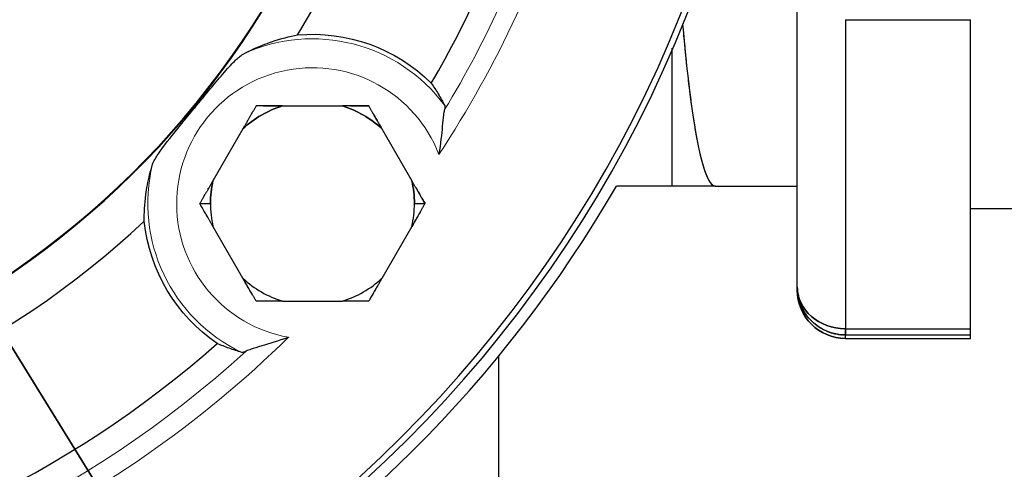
# Model space of a CAD drawing. Header units: millimetres. Extents: x 18 to 610, y -123 to 280.
# Tile 20 of 53: x 485 to 536, y -86 to -63. Entities that reach past the tile are written whole.
import ezdxf

# ---------------------------------------------------------------- set-up
doc = ezdxf.new("R2010")
doc.units = ezdxf.units.MM
doc.linetypes.add('SOLID', pattern=[0])
doc.styles.add('Arial', font='Arial.ttf', dxfattribs={"height": 5})
doc.dimstyles.get("Standard").update_dxf_attribs({"dimtxt": 5, "dimasz": 5, "dimexe": 0.18, "dimexo": 0.0625, "dimgap": 0.09, "dimtad": 0, "dimtih": 1, "dimtoh": 1, "dimdec": 4, "dimzin": 0, "dimdsep": 46, "dimtxsty": 'Arial', "dimcen": 0.09, "dimadec": 0, "dimazin": 0, "dimtfac": 1, "dimtdec": 4, "dimtofl": 0, "dimtmove": 0, "dimatfit": 3, "dimfxl": 0, "dimtolj": 1, "dimtzin": 0, "dimarcsym": 0})

# ---------------------------------------------------------------- blocks, each defined once
blk = doc.blocks.new('*D9')
at = {"color": 0, "lineweight": -2}
for p, q in [((493.313, -93.79), (409.601, 41.281)), ((424.739, 16.855), (490.679, -89.54))]:
    blk.add_line(p, q, dxfattribs=at)
at = {"color": 0}
blk.add_solid([(489.97, -89.979), (491.387, -89.101), (493.313, -93.79)], dxfattribs=at)
at = {"layer": 'Defpoints', "color": 0}
for p in [(424.739, 16.855), (493.313, -93.79)]:
    blk.add_point(p, dxfattribs=at)
at = {"color": 0, "lineweight": 9, "insert": (421.188, 32.438), "char_height": 5, "attachment_point": 5, "rotation": 301.7889, "style": 'Arial'}
blk.add_mtext('\\A1;Ø130.2', dxfattribs=at)
blk = doc.blocks.new('BlockOfViews_2')
at = {"linetype": 'SOLID', "lineweight": 30}
for p, q in [((525.526, -76.798, -35.34), (525.526, -60.759, -7.56)), ((528.026, -62.924, -6.31), (528.026, -78.963, -34.09)), ((528.026, -62.924, -6.31), (534.526, -62.924, -6.31)), ((534.526, -78.963, -34.09), (534.526, -62.924, -6.31)), ((519.026, -71.567, -9.95), (519.026, -64.403, -9.95)), ((498.776, -67.401, 15.99), (501.889, -67.401, 15.99)), ((496.724, -68.586, 15.99), (495.167, -71.282, 15.99)), ((503.942, -68.586, 15.99), (505.499, -71.282, 15.99)), ((519.026, -71.567, -9.95), (516.126, -71.567, -9.95)), ((521.276, -71.567, -38.95), (519.026, -71.567, -9.95)), ((521.276, -71.567, -38.95), (525.526, -71.559, -38.199)), ((515.833, -72.067, -15.95), (515.814, -72.067, -15.95)), ((494.483, -72.467, 15.672), (495.033, -72.467, 15.99)), ((505.633, -72.467, 15.99), (506.183, -72.467, 15.672)), ((534.526, -72.717, -38.95), (537.526, -72.717, -38.95)), ((495.167, -73.652, 15.99), (496.724, -76.349, 15.99)), ((505.499, -73.652, 15.99), (503.942, -76.349, 15.99)), ((498.776, -77.534, 15.99), (501.889, -77.534, 15.99)), ((528.026, -78.963, -34.09), (534.526, -78.963, -34.09)), ((528.026, -79.287, -35.106), (534.526, -79.287, -35.106)), ((528.026, -79.467, -38.95), (534.526, -79.467, -38.95)), ((510.026, -94.867, -106.664), (510.026, -80.355, -106.681))]:
    blk.add_line(p, q, dxfattribs=at)
blk.add_polyline3d([(525.564, -77.174, -35.123), (525.627, -77.45, -35.074), (525.61, -77.339, -35.119)], dxfattribs=at)
for centre, radius, start, end in [((459.026, -38.467, -6.25), 65.4, 15.07441, 348.97592), ((459.026, -38.467, 11.75), 65.086, 15.14938, 348.92124), ((459.026, -38.467, 11.75), 45.553, 184.4064, 346.2959), ((459.026, -38.467, 11.75), 45.519, 184.4099, 346.313), ((459.026, -38.467, 3.55), 47.75, 328.0785, 341.124), ((459.026, -38.467, 3.55), 55, 329.6959, 341.8732), ((500.333, -72.467, 15.99), 5.3, 107.0799, 132.9201), ((500.333, -72.467, 15.99), 5.3, 47.0799, 72.9201), ((459.026, -38.467, -9.95), 66, 270, 329.89971), ((459.026, -38.467, -9.95), 66, 270.00007, 329.89963), ((500.333, -72.467, 15.99), 5.3, 167.0799, 180), ((500.333, -72.467, 15.99), 5.3, 0, 12.9201), ((500.333, -72.467, 15.99), 5.3, 180, 192.9201), ((500.333, -72.467, 15.99), 5.3, 180, 192.9201), ((500.333, -72.467, 15.99), 5.3, 347.0799, 0), ((500.333, -72.467, 15.99), 5.3, 347.0799, 0), ((459.026, -38.467, 3.55), 47.75, 277.5366, 313.0053), ((500.333, -72.467, 15.99), 5.3, 227.0799, 252.9201), ((500.333, -72.467, 15.99), 5.3, 227.0799, 252.9201), ((500.333, -72.467, 15.99), 5.3, 287.0799, 312.9201), ((500.333, -72.467, 15.99), 5.3, 287.0799, 312.9201), ((528.026, -76.967, -38.95), 2.5, 180, 270), ((459.026, -38.467, 3.55), 55, 279.154, 311.3879)]:
    blk.add_arc(centre, radius, start, end, dxfattribs=at)
at = {"color": 196, "linetype": 'SOLID', "lineweight": 9}
for centre, radius, start, end in [((459.026, -38.467, 11.75), 57.285, 326.7024, 343.2597), ((500.333, -72.467, 10.302), 8.551, 36.4975, 114.901), ((500.333, -72.467, 10.302), 8.551, 166.1827, 244.5863), ((459.026, -38.467, 11.75), 57.285, 276.1605, 314.3813)]:
    blk.add_arc(centre, radius, start, end, dxfattribs=at)
at = {"color": 196, "linetype": 'SOLID', "lineweight": 9, "extrusion": (0, 0, -1)}
for centre, radius, start, end in [((-459.026, -38.467, -10.924), 56.3, 198.0228, 211.1923), ((-500.333, -72.467, -11.75), 7.051, 280.1273, 158.7889), ((-459.026, -38.467, -10.924), 56.3, 227.7239, 261.7342)]:
    blk.add_arc(centre, radius, start, end, dxfattribs=at)
at = {"linetype": 'SOLID', "lineweight": 30, "extrusion": (-2.45015e-16, 0, -1)}
for start, end in [(84.9209, 134.6791), (304.2371, 353.9953)]:
    blk.add_arc((-500.333, -72.467, -3.55), 8.786, start, end, dxfattribs=at)
at = {"linetype": 'SOLID', "lineweight": 30, "extrusion": (0.997004, -2.96744e-16, 0.077354)}
blk.add_arc((-38.351, -79.138, 516.701), 33.217, 139.0531, 180.0315, dxfattribs=at)
at = {"linetype": 'SOLID', "lineweight": 30, "extrusion": (0, 0, -1)}
for start, end in [(47.0799, 72.9201), (107.0799, 132.9201), (0, 12.9201), (167.0799, 180)]:
    blk.add_arc((-500.333, -72.467, -15.99), 5.3, start, end, dxfattribs=at)
at = {"linetype": 'SOLID', "lineweight": 30, "extrusion": (1.18332e-12, 1, -5.09917e-12)}
blk.add_arc((-500.898, 3.738, -67.401), 12.435, 75.5633, 80.1731, dxfattribs=at)
at = {"linetype": 'SOLID', "lineweight": 30, "extrusion": (-1.18332e-12, 1, -5.09917e-12)}
blk.add_arc((-499.767, 3.738, -67.401), 12.435, 101.8389, 106.3028, dxfattribs=at)
at = {"linetype": 'SOLID', "lineweight": 30, "extrusion": (-0.866025, 0.5, -9.51527e-13)}
for start, end in [(103.7221, 104.4367), (101.8388, 102.2696)]:
    blk.add_arc((-186.842, 3.738, -464.468), 12.435, start, end, dxfattribs=at)
at = {"linetype": 'SOLID', "lineweight": 30, "extrusion": (0.866025, 0.5, -5.62356e-12)}
blk.add_arc((-313.491, 3.738, 402.134), 12.435, 75.5633, 80.1731, dxfattribs=at)
at = {"linetype": 'SOLID', "lineweight": 30, "extrusion": (-0.866025, 0.5, 7.44699e-12)}
for start, end in [(75.5632, 76.2777), (77.7303, 78.1611)]:
    blk.add_arc((-187.973, 3.738, -464.468), 12.435, start, end, dxfattribs=at)
at = {"linetype": 'SOLID', "lineweight": 30, "extrusion": (0.866025, 0.5, -1.09426e-11)}
blk.add_arc((-312.359, 3.738, 402.134), 12.435, 101.8389, 106.3028, dxfattribs=at)
at = {"linetype": 'SOLID', "lineweight": 30, "extrusion": (-0.866025, -0.5, 9.12311e-12)}
blk.add_arc((313.491, 3.738, -392.001), 12.435, 101.8389, 106.3028, dxfattribs=at)
at = {"linetype": 'SOLID', "lineweight": 30, "extrusion": (0.866025, -0.5, 8.65531e-12)}
blk.add_arc((186.842, 3.738, 474.601), 12.435, 75.5632, 80.1731, dxfattribs=at)
at = {"linetype": 'SOLID', "lineweight": 30, "extrusion": (-0.866025, -0.5, 2.99193e-12)}
blk.add_arc((312.359, 3.738, -392.001), 12.435, 75.5633, 80.1731, dxfattribs=at)
at = {"linetype": 'SOLID', "lineweight": 30, "extrusion": (0.866025, -0.5, -2.16781e-12)}
blk.add_arc((187.973, 3.738, 474.601), 12.435, 101.8388, 106.3028, dxfattribs=at)
at = {"linetype": 'SOLID', "lineweight": 30, "extrusion": (-1, 0, 0)}
for centre, radius, start, end in [((38.467, -38.95, -525.526), 38.5, 0, 5.38), ((38.467, -38.95, -525.526), 38.5, 359.0037, 360), ((76.798, -35.34, -528.026), 2.5, 5.38, 30), ((38.467, -38.95, -528.026), 41, 0, 5.38), ((38.467, -38.95, -528.026), 41, 0, 5.38), ((76.798, -35.34, -534.526), 2.5, 5.38, 30), ((38.467, -38.95, -534.526), 41, 0, 5.38)]:
    blk.add_arc(centre, radius, start, end, dxfattribs=at)
at = {"linetype": 'SOLID', "lineweight": 30, "extrusion": (0, -0.5, -0.866025)}
blk.add_arc((528.026, 48.839, 69.004), 2.5, 90, 180, dxfattribs=at)
at = {"linetype": 'SOLID', "lineweight": 30, "extrusion": (0, 0.5, 0.866025)}
blk.add_arc((-528.026, 48.839, -69.004), 2.5, 0, 90, dxfattribs=at)
at = {"linetype": 'SOLID', "lineweight": 30, "extrusion": (0, -0.093761, -0.995595)}
blk.add_arc((528.026, 73.146, 42.385), 2.5, 90, 180, dxfattribs=at)
blk.add_arc((528.026, 73.146, 42.385), 2.5, 90, 180, dxfattribs=at)
at = {"linetype": 'SOLID', "lineweight": 30, "extrusion": (1, 0, 0)}
for centre, radius, start, end in [((-38.467, -38.95, 525.526), 38.5, 174.62, 180), ((-38.467, -38.95, 525.526), 38.5, 180, 180.8911), ((-76.798, -35.34, 528.026), 2.5, 150, 174.62)]:
    blk.add_arc(centre, radius, start, end, dxfattribs=at)
at = {"linetype": 'SOLID', "lineweight": 30, "extrusion": (0, 6.12303e-17, -1)}
blk.add_arc((-528.026, -76.967, 38.95), 2.5, 270, 0, dxfattribs=at)
at = {"linetype": 'SOLID', "lineweight": 30, "extrusion": (0, -0.093761, 0.995595)}
for start, end in [(181.6687, 183.0244), (183.5279, 184.6646), (185.3078, 185.9356), (186.6801, 187.3068), (188.0538, 188.6775), (189.4295, 189.9324), (190.8085, 191.4171), (192.1932, 192.7866), (193.5894, 194.1557), (195.1888, 195.5247), (196.5554, 196.8934), (198.2621, 198.6067), (199.6309, 199.9129), (200.0852, 200.1427), (200.9999, 201.5668), (202.369, 202.9627), (203.7383, 204.3473), (205.1081, 205.7261), (206.4781, 207.1018), (207.8487, 208.4755), (209.2199, 209.8478), (210.5921, 211.2191), (211.9654, 212.5898), (213.3408, 213.9599), (214.7191, 214.8879), (215.0792, 215.3297), (216.1025, 216.6991), (217.4961, 218.0682), (218.9138, 219.4372), (220.4177, 220.8061), (222.1748, 222.451), (223.5435, 224.0398), (224.9124, 224.9652), (225.0515, 225.4729), (226.2815, 226.8718), (227.6508, 228.2577), (229.0205, 229.6373), (230.3905, 231.0135), (231.761, 232.3874), (233.1321, 233.7598), (234.5039, 234.9136), (235.0728, 235.1314), (235.8772, 236.5021), (237.252, 237.8723), (238.6298, 239.2421), (240.0898, 240.6116), (241.4034, 241.9808), (242.8151, 243.3499), (244.293, 244.7187), (247.4562, 247.9338), (248.825, 249.3781), (250.1941, 250.7805), (251.5633, 252.168), (252.9329, 253.5484), (254.3029, 254.9184), (255.6733, 256.2992), (257.0442, 257.6719), (258.416, 259.0435), (259.7889, 259.9132), (260.0892, 260.4144), (261.1634, 261.7848), (262.5406, 263.1546), (263.922, 264.5242), (265.3112, 265.8935), (266.7179, 267.2625), (268.1766, 268.6313)]:
    blk.add_arc((528.026, -80.45, -35.172), 2.5, start, end, dxfattribs=at)
at = {"linetype": 'SOLID', "lineweight": 30, "extrusion": (-1.18332e-12, -1, 5.09917e-12)}
blk.add_arc((500.898, 3.738, 77.534), 12.435, 101.8388, 106.3028, dxfattribs=at)
at = {"linetype": 'SOLID', "lineweight": 30, "extrusion": (1.18332e-12, -1, 5.09917e-12)}
blk.add_arc((499.767, 3.738, 77.534), 12.435, 75.5633, 80.1731, dxfattribs=at)
at = {"linetype": 'SOLID', "lineweight": 30, "extrusion": (-1, 2.09635e-11, -6.68629e-12)}
blk.add_arc((76.798, -35.34, -534.526), 2.5, 12.767, 30, dxfattribs=at)
at = {"linetype": 'SOLID', "lineweight": 30, "extrusion": (-1, 1.00858e-10, -4.73871e-12)}
blk.add_arc((38.467, -38.95, -534.526), 41, 1.614, 5.38, dxfattribs=at)
at = {"linetype": 'SOLID', "lineweight": 30}
for points, knots in [([(519.564, -63.14, -16.885), (519.6, -63.549, -17.342), (519.636, -63.945, -17.81), (519.711, -64.715, -18.774), (519.749, -65.089, -19.27), (519.828, -65.807, -20.281), (519.868, -66.152, -20.796), (519.949, -66.812, -21.846), (519.99, -67.127, -22.379), (520.075, -67.728, -23.463), (520.117, -68.013, -24.014), (520.204, -68.551, -25.131), (520.248, -68.805, -25.697), (520.337, -69.28, -26.842), (520.382, -69.501, -27.422), (520.472, -69.911, -28.591), (520.518, -70.099, -29.182), (520.611, -70.443, -30.372), (520.657, -70.597, -30.972), (520.751, -70.873, -32.179), (520.798, -70.995, -32.787), (520.893, -71.202, -34.009), (520.94, -71.289, -34.623), (521.036, -71.428, -35.855), (521.084, -71.48, -36.473), (521.18, -71.55, -37.711), (521.228, -71.567, -38.33), (521.276, -71.567, -38.95)], [0.537974, 0.537974, 0.537974, 0.537974, 0.626422, 0.626422, 0.715911, 0.715911, 0.805399, 0.805399, 0.894888, 0.894888, 0.984377, 0.984377, 1.073866, 1.073866, 1.163355, 1.163355, 1.252844, 1.252844, 1.342332, 1.342332, 1.431821, 1.431821, 1.52131, 1.52131, 1.610799, 1.610799, 1.700288, 1.700288, 1.700288, 1.700288]), ([(496.733, -64.712, 10.302), (496.904, -64.619, 9.973), (497.072, -64.536, 9.634), (497.576, -64.301, 8.571), (497.902, -64.173, 7.823), (498.696, -63.903, 5.892), (499.146, -63.792, 4.694), (499.555, -63.716, 3.55)], [1.168477, 1.168477, 1.168477, 1.168477, 2.276586, 2.276586, 4.553172, 4.553172, 8.066053, 8.066053, 8.066053, 8.066053]), ([(492.03, -70.425, 10.302), (492.053, -70.35, 10.435), (492.1, -70.256, 10.553), (492.242, -70.011, 10.803), (492.367, -69.823, 10.947), (492.857, -69.157, 11.296), (493.253, -68.673, 11.405), (493.73, -68.09, 11.473), (493.848, -67.947, 11.485), (494.028, -67.727, 11.496), (494.093, -67.649, 11.498), (494.209, -67.507, 11.5), (494.262, -67.443, 11.501), (494.375, -67.306, 11.499), (494.436, -67.232, 11.497), (494.599, -67.034, 11.488), (494.702, -66.909, 11.48), (494.924, -66.64, 11.452), (495.045, -66.493, 11.432), (495.389, -66.082, 11.355), (495.62, -65.808, 11.28), (496.077, -65.295, 11.044), (496.257, -65.108, 10.902), (496.463, -64.914, 10.693), (496.528, -64.857, 10.618), (496.64, -64.769, 10.464), (496.689, -64.735, 10.386), (496.733, -64.712, 10.302)], [0, 0, 0, 0, 0.463384, 0.463384, 1.12887, 1.12887, 2.310299, 2.310299, 2.689403, 2.689403, 2.896978, 2.896978, 3.068045, 3.068045, 3.26456, 3.26456, 3.596541, 3.596541, 3.986816, 3.986816, 4.713108, 4.713108, 5.482845, 5.482845, 5.847384, 5.847384, 6.161059, 6.161059, 6.161059, 6.161059]), ([(506.511, -66.22, 3.55), (506.632, -66.393, 4.637), (506.755, -66.582, 5.784), (506.992, -66.976, 8.075), (507.105, -67.18, 9.219), (507.206, -67.382, 10.302)], [0.996678, 0.996678, 0.996678, 0.996678, 4.184941, 4.184941, 7.370096, 7.370096, 7.370096, 7.370096]), ([(497.408, -67.401, 15.672), (497.396, -67.422, 15.679), (497.384, -67.442, 15.686), (497.36, -67.483, 15.7), (497.349, -67.504, 15.706), (497.325, -67.545, 15.719), (497.313, -67.566, 15.726), (497.289, -67.607, 15.739), (497.277, -67.627, 15.745), (497.253, -67.669, 15.758), (497.241, -67.689, 15.764), (497.217, -67.731, 15.777), (497.205, -67.751, 15.783), (497.182, -67.793, 15.795), (497.17, -67.814, 15.801), (497.146, -67.855, 15.813), (497.134, -67.876, 15.819), (497.11, -67.917, 15.831), (497.098, -67.938, 15.836), (497.074, -67.98, 15.848), (497.062, -68, 15.853), (497.038, -68.042, 15.865), (497.026, -68.063, 15.87), (497.002, -68.105, 15.881), (496.99, -68.125, 15.886), (496.965, -68.167, 15.897), (496.953, -68.188, 15.902), (496.929, -68.23, 15.912), (496.917, -68.251, 15.917), (496.893, -68.292, 15.927), (496.881, -68.313, 15.932), (496.857, -68.355, 15.941), (496.845, -68.376, 15.946), (496.821, -68.418, 15.955), (496.809, -68.439, 15.96), (496.784, -68.481, 15.969), (496.772, -68.502, 15.973), (496.748, -68.544, 15.982), (496.736, -68.565, 15.986), (496.724, -68.586, 15.99)], [0, 0, 0, 0, 0.042359, 0.042359, 0.0847181, 0.0847181, 0.1270771, 0.1270771, 0.1694361, 0.1694361, 0.2117951, 0.2117951, 0.2541542, 0.2541542, 0.2965132, 0.2965132, 0.3388722, 0.3388722, 0.3812312, 0.3812312, 0.4235903, 0.4235903, 0.4659493, 0.4659493, 0.5083083, 0.5083083, 0.5506673, 0.5506673, 0.5930264, 0.5930264, 0.6353854, 0.6353854, 0.6777444, 0.6777444, 0.7201034, 0.7201034, 0.7624625, 0.7624625, 0.8048215, 0.8048215, 0.8048215, 0.8048215]), ([(498.776, -67.401, 15.99), (498.752, -67.401, 15.986), (498.728, -67.401, 15.982), (498.679, -67.401, 15.973), (498.655, -67.401, 15.969), (498.606, -67.401, 15.96), (498.582, -67.401, 15.955), (498.534, -67.401, 15.946), (498.51, -67.401, 15.941), (498.461, -67.401, 15.932), (498.437, -67.401, 15.927), (498.389, -67.401, 15.917), (498.365, -67.401, 15.912), (498.316, -67.401, 15.902), (498.292, -67.401, 15.897), (498.244, -67.401, 15.886), (498.22, -67.401, 15.881), (498.172, -67.401, 15.87), (498.148, -67.401, 15.864), (498.1, -67.401, 15.853), (498.076, -67.401, 15.848), (498.028, -67.401, 15.836), (498.004, -67.401, 15.831), (497.956, -67.401, 15.819), (497.932, -67.401, 15.813), (497.884, -67.401, 15.801), (497.86, -67.401, 15.795), (497.812, -67.401, 15.783), (497.789, -67.401, 15.777), (497.741, -67.401, 15.764), (497.717, -67.401, 15.758), (497.669, -67.401, 15.745), (497.645, -67.401, 15.739), (497.598, -67.401, 15.726), (497.574, -67.401, 15.719), (497.526, -67.401, 15.706), (497.503, -67.401, 15.7), (497.455, -67.401, 15.686), (497.432, -67.401, 15.679), (497.408, -67.401, 15.672)], [0, 0, 0, 0, 0.0280098, 0.0280098, 0.0560196, 0.0560196, 0.0840294, 0.0840294, 0.1120392, 0.1120392, 0.1400489, 0.1400489, 0.1680587, 0.1680587, 0.1960685, 0.1960685, 0.2240783, 0.2240783, 0.2520881, 0.2520881, 0.2800979, 0.2800979, 0.3081077, 0.3081077, 0.3361175, 0.3361175, 0.3641273, 0.3641273, 0.3921371, 0.3921371, 0.4201468, 0.4201468, 0.4481566, 0.4481566, 0.4761664, 0.4761664, 0.5041762, 0.5041762, 0.532186, 0.532186, 0.532186, 0.532186]), ([(503.258, -67.401, 15.672), (503.234, -67.401, 15.679), (503.21, -67.401, 15.686), (503.163, -67.401, 15.7), (503.139, -67.401, 15.706), (503.092, -67.401, 15.719), (503.068, -67.401, 15.726), (503.02, -67.401, 15.739), (502.996, -67.401, 15.745), (502.949, -67.401, 15.758), (502.925, -67.401, 15.764), (502.877, -67.401, 15.777), (502.853, -67.401, 15.783), (502.805, -67.401, 15.795), (502.782, -67.401, 15.801), (502.734, -67.401, 15.813), (502.71, -67.401, 15.819), (502.662, -67.401, 15.831), (502.638, -67.401, 15.836), (502.59, -67.401, 15.848), (502.566, -67.401, 15.853), (502.518, -67.401, 15.864), (502.494, -67.401, 15.87), (502.446, -67.401, 15.881), (502.422, -67.401, 15.886), (502.373, -67.401, 15.897), (502.349, -67.401, 15.902), (502.301, -67.401, 15.912), (502.277, -67.401, 15.917), (502.229, -67.401, 15.927), (502.205, -67.401, 15.932), (502.156, -67.401, 15.941), (502.132, -67.401, 15.946), (502.084, -67.401, 15.955), (502.059, -67.401, 15.96), (502.011, -67.401, 15.969), (501.987, -67.401, 15.973), (501.938, -67.401, 15.982), (501.914, -67.401, 15.986), (501.889, -67.401, 15.99)], [0, 0, 0, 0, 0.0423631, 0.0423631, 0.0847261, 0.0847261, 0.1270892, 0.1270892, 0.1694523, 0.1694523, 0.2118154, 0.2118154, 0.2541784, 0.2541784, 0.2965415, 0.2965415, 0.3389046, 0.3389046, 0.3812676, 0.3812676, 0.4236307, 0.4236307, 0.4659938, 0.4659938, 0.5083568, 0.5083568, 0.5507199, 0.5507199, 0.593083, 0.593083, 0.6354461, 0.6354461, 0.6778091, 0.6778091, 0.7201722, 0.7201722, 0.7625353, 0.7625353, 0.8048983, 0.8048983, 0.8048983, 0.8048983]), ([(503.942, -68.586, 15.99), (503.93, -68.565, 15.986), (503.918, -68.544, 15.982), (503.893, -68.502, 15.973), (503.881, -68.481, 15.969), (503.857, -68.439, 15.96), (503.845, -68.418, 15.955), (503.821, -68.376, 15.946), (503.809, -68.355, 15.941), (503.785, -68.313, 15.932), (503.773, -68.292, 15.927), (503.748, -68.251, 15.917), (503.736, -68.23, 15.912), (503.712, -68.188, 15.902), (503.7, -68.167, 15.897), (503.676, -68.125, 15.886), (503.664, -68.105, 15.881), (503.64, -68.063, 15.87), (503.628, -68.042, 15.864), (503.604, -68, 15.853), (503.592, -67.98, 15.848), (503.568, -67.938, 15.836), (503.556, -67.917, 15.831), (503.532, -67.876, 15.819), (503.52, -67.855, 15.813), (503.496, -67.814, 15.801), (503.484, -67.793, 15.795), (503.46, -67.751, 15.783), (503.448, -67.731, 15.777), (503.424, -67.689, 15.764), (503.412, -67.669, 15.758), (503.389, -67.627, 15.745), (503.377, -67.607, 15.739), (503.353, -67.566, 15.726), (503.341, -67.545, 15.719), (503.317, -67.504, 15.706), (503.305, -67.483, 15.7), (503.282, -67.442, 15.686), (503.27, -67.422, 15.679), (503.258, -67.401, 15.672)], [0, 0, 0, 0, 0.0280135, 0.0280135, 0.056027, 0.056027, 0.0840405, 0.0840405, 0.112054, 0.112054, 0.1400675, 0.1400675, 0.1680811, 0.1680811, 0.1960946, 0.1960946, 0.2241081, 0.2241081, 0.2521216, 0.2521216, 0.2801351, 0.2801351, 0.3081486, 0.3081486, 0.3361621, 0.3361621, 0.3641756, 0.3641756, 0.3921891, 0.3921891, 0.4202026, 0.4202026, 0.4482162, 0.4482162, 0.4762297, 0.4762297, 0.5042432, 0.5042432, 0.5322567, 0.5322567, 0.5322567, 0.5322567]), ([(507.206, -67.382, 10.302), (507.217, -67.402, 10.411), (507.22, -67.433, 10.518), (507.214, -67.515, 10.727), (507.204, -67.566, 10.828), (507.187, -67.626, 10.924)], [0, 0, 0, 0, 0.333474, 0.333474, 0.6740164, 0.6740164, 0.6740164, 0.6740164]), ([(507.187, -67.626, 10.924), (507.168, -67.694, 11.032), (507.154, -67.786, 11.127), (507.121, -68.038, 11.329), (507.104, -68.231, 11.436), (507.044, -68.86, 11.668), (506.996, -69.351, 11.749), (506.908, -69.906, 11.75), (506.907, -69.911, 11.75), (506.907, -69.916, 11.75)], [-3.314173, -3.314173, -3.314173, -3.314173, -2.655275, -2.655275, -1.671257, -1.671257, 0, 0, 0.015078, 0.015078, 0.015078, 0.015078]), ([(491.595, -73.387, 3.55), (491.591, -72.971, 4.694), (491.614, -72.508, 5.892), (491.726, -71.676, 7.823), (491.789, -71.332, 8.571), (491.922, -70.793, 9.634), (491.972, -70.611, 9.973), (492.03, -70.425, 10.302)], [1.040291, 1.040291, 1.040291, 1.040291, 4.553172, 4.553172, 6.829758, 6.829758, 7.937867, 7.937867, 7.937867, 7.937867]), ([(495.167, -71.282, 15.99), (495.155, -71.303, 15.986), (495.143, -71.324, 15.982), (495.118, -71.366, 15.973), (495.106, -71.387, 15.969), (495.082, -71.429, 15.96), (495.07, -71.45, 15.955), (495.046, -71.492, 15.946), (495.034, -71.513, 15.941), (495.009, -71.555, 15.932), (494.997, -71.576, 15.927), (494.973, -71.618, 15.917), (494.961, -71.639, 15.912), (494.937, -71.681, 15.902), (494.925, -71.701, 15.897), (494.901, -71.743, 15.886), (494.889, -71.764, 15.881), (494.865, -71.806, 15.87), (494.853, -71.826, 15.864), (494.829, -71.868, 15.853), (494.817, -71.889, 15.848), (494.793, -71.93, 15.836), (494.781, -71.951, 15.831), (494.757, -71.993, 15.819), (494.745, -72.013, 15.813), (494.721, -72.055, 15.801), (494.709, -72.076, 15.795), (494.685, -72.117, 15.783), (494.673, -72.138, 15.777), (494.649, -72.179, 15.764), (494.637, -72.2, 15.758), (494.613, -72.241, 15.745), (494.602, -72.262, 15.739), (494.578, -72.303, 15.726), (494.566, -72.324, 15.719), (494.542, -72.365, 15.706), (494.53, -72.385, 15.7), (494.507, -72.426, 15.686), (494.495, -72.447, 15.679), (494.483, -72.467, 15.672)], [0, 0, 0, 0, 0.0280169, 0.0280169, 0.0560337, 0.0560337, 0.0840506, 0.0840506, 0.1120674, 0.1120674, 0.1400843, 0.1400843, 0.1681012, 0.1681012, 0.196118, 0.196118, 0.2241349, 0.2241349, 0.2521517, 0.2521517, 0.2801686, 0.2801686, 0.3081855, 0.3081855, 0.3362023, 0.3362023, 0.3642192, 0.3642192, 0.392236, 0.392236, 0.4202529, 0.4202529, 0.4482698, 0.4482698, 0.4762866, 0.4762866, 0.5043035, 0.5043035, 0.5323203, 0.5323203, 0.5323203, 0.5323203]), ([(506.183, -72.467, 15.672), (506.171, -72.447, 15.679), (506.159, -72.426, 15.686), (506.135, -72.385, 15.7), (506.124, -72.365, 15.706), (506.1, -72.323, 15.719), (506.088, -72.303, 15.726), (506.064, -72.262, 15.739), (506.052, -72.241, 15.745), (506.028, -72.2, 15.758), (506.016, -72.179, 15.764), (505.993, -72.138, 15.777), (505.981, -72.117, 15.783), (505.957, -72.076, 15.795), (505.945, -72.055, 15.801), (505.921, -72.013, 15.813), (505.909, -71.993, 15.819), (505.885, -71.951, 15.831), (505.873, -71.93, 15.836), (505.849, -71.889, 15.848), (505.837, -71.868, 15.853), (505.813, -71.826, 15.864), (505.801, -71.806, 15.87), (505.777, -71.764, 15.881), (505.765, -71.743, 15.886), (505.741, -71.701, 15.897), (505.729, -71.681, 15.902), (505.705, -71.639, 15.912), (505.692, -71.618, 15.917), (505.668, -71.576, 15.927), (505.656, -71.555, 15.932), (505.632, -71.513, 15.941), (505.62, -71.492, 15.946), (505.596, -71.45, 15.955), (505.584, -71.429, 15.96), (505.559, -71.387, 15.969), (505.547, -71.366, 15.973), (505.523, -71.324, 15.982), (505.511, -71.303, 15.986), (505.499, -71.282, 15.99)], [0, 0, 0, 0, 0.0423557, 0.0423557, 0.0847113, 0.0847113, 0.127067, 0.127067, 0.1694227, 0.1694227, 0.2117784, 0.2117784, 0.254134, 0.254134, 0.2964897, 0.2964897, 0.3388454, 0.3388454, 0.3812011, 0.3812011, 0.4235567, 0.4235567, 0.4659124, 0.4659124, 0.5082681, 0.5082681, 0.5506237, 0.5506237, 0.5929794, 0.5929794, 0.6353351, 0.6353351, 0.6776908, 0.6776908, 0.7200464, 0.7200464, 0.7624021, 0.7624021, 0.8047578, 0.8047578, 0.8047578, 0.8047578]), ([(495.167, -73.652, 15.99), (495.155, -73.631, 15.986), (495.143, -73.61, 15.982), (495.118, -73.568, 15.973), (495.106, -73.547, 15.969), (495.082, -73.505, 15.96), (495.07, -73.484, 15.955), (495.046, -73.442, 15.946), (495.034, -73.421, 15.941), (495.009, -73.38, 15.932), (494.997, -73.359, 15.927), (494.973, -73.317, 15.917), (494.961, -73.296, 15.912), (494.937, -73.254, 15.902), (494.925, -73.233, 15.897), (494.901, -73.192, 15.886), (494.889, -73.171, 15.881), (494.865, -73.129, 15.87), (494.853, -73.108, 15.864), (494.829, -73.067, 15.853), (494.817, -73.046, 15.848), (494.793, -73.004, 15.836), (494.781, -72.984, 15.831), (494.757, -72.942, 15.819), (494.745, -72.921, 15.813), (494.721, -72.88, 15.801), (494.709, -72.859, 15.795), (494.685, -72.818, 15.783), (494.673, -72.797, 15.777), (494.649, -72.756, 15.764), (494.637, -72.735, 15.758), (494.613, -72.694, 15.745), (494.602, -72.673, 15.739), (494.578, -72.632, 15.726), (494.566, -72.611, 15.719), (494.542, -72.57, 15.706), (494.53, -72.55, 15.7), (494.507, -72.508, 15.686), (494.495, -72.488, 15.679), (494.483, -72.467, 15.672)], [0, 0, 0, 0, 0.0280169, 0.0280169, 0.0560337, 0.0560337, 0.0840506, 0.0840506, 0.1120674, 0.1120674, 0.1400843, 0.1400843, 0.1681012, 0.1681012, 0.196118, 0.196118, 0.2241349, 0.2241349, 0.2521517, 0.2521517, 0.2801686, 0.2801686, 0.3081855, 0.3081855, 0.3362023, 0.3362023, 0.3642192, 0.3642192, 0.392236, 0.392236, 0.4202529, 0.4202529, 0.4482698, 0.4482698, 0.4762866, 0.4762866, 0.5043035, 0.5043035, 0.5323203, 0.5323203, 0.5323203, 0.5323203]), ([(506.183, -72.467, 15.672), (506.171, -72.488, 15.679), (506.159, -72.508, 15.686), (506.135, -72.55, 15.7), (506.124, -72.57, 15.706), (506.1, -72.611, 15.719), (506.088, -72.632, 15.726), (506.064, -72.673, 15.739), (506.052, -72.694, 15.745), (506.028, -72.735, 15.758), (506.016, -72.756, 15.764), (505.993, -72.797, 15.777), (505.981, -72.818, 15.783), (505.957, -72.859, 15.795), (505.945, -72.88, 15.801), (505.921, -72.921, 15.813), (505.909, -72.942, 15.819), (505.885, -72.984, 15.831), (505.873, -73.004, 15.836), (505.849, -73.046, 15.848), (505.837, -73.067, 15.853), (505.813, -73.108, 15.864), (505.801, -73.129, 15.87), (505.777, -73.171, 15.881), (505.765, -73.192, 15.886), (505.741, -73.233, 15.897), (505.729, -73.254, 15.902), (505.705, -73.296, 15.912), (505.692, -73.317, 15.917), (505.668, -73.359, 15.927), (505.656, -73.38, 15.932), (505.632, -73.421, 15.941), (505.62, -73.442, 15.946), (505.596, -73.484, 15.955), (505.584, -73.505, 15.96), (505.559, -73.547, 15.969), (505.547, -73.568, 15.973), (505.523, -73.61, 15.982), (505.511, -73.631, 15.986), (505.499, -73.652, 15.99)], [0, 0, 0, 0, 0.0423557, 0.0423557, 0.0847113, 0.0847113, 0.127067, 0.127067, 0.1694227, 0.1694227, 0.2117784, 0.2117784, 0.254134, 0.254134, 0.2964897, 0.2964897, 0.3388454, 0.3388454, 0.3812011, 0.3812011, 0.4235567, 0.4235567, 0.4659124, 0.4659124, 0.5082681, 0.5082681, 0.5506237, 0.5506237, 0.5929794, 0.5929794, 0.6353351, 0.6353351, 0.6776908, 0.6776908, 0.7200464, 0.7200464, 0.7624021, 0.7624021, 0.8047578, 0.8047578, 0.8047578, 0.8047578]), ([(497.408, -77.534, 15.672), (497.396, -77.513, 15.679), (497.384, -77.493, 15.686), (497.36, -77.451, 15.7), (497.349, -77.431, 15.706), (497.325, -77.39, 15.719), (497.313, -77.369, 15.726), (497.289, -77.328, 15.739), (497.277, -77.307, 15.745), (497.253, -77.266, 15.758), (497.241, -77.245, 15.764), (497.217, -77.204, 15.777), (497.205, -77.183, 15.783), (497.182, -77.142, 15.795), (497.17, -77.121, 15.801), (497.146, -77.08, 15.813), (497.134, -77.059, 15.819), (497.11, -77.017, 15.831), (497.098, -76.997, 15.836), (497.074, -76.955, 15.848), (497.062, -76.934, 15.853), (497.038, -76.893, 15.865), (497.026, -76.872, 15.87), (497.002, -76.83, 15.881), (496.99, -76.809, 15.886), (496.965, -76.768, 15.897), (496.953, -76.747, 15.902), (496.929, -76.705, 15.912), (496.917, -76.684, 15.917), (496.893, -76.642, 15.927), (496.881, -76.621, 15.932), (496.857, -76.58, 15.941), (496.845, -76.559, 15.946), (496.821, -76.517, 15.955), (496.809, -76.496, 15.96), (496.784, -76.454, 15.969), (496.772, -76.433, 15.973), (496.748, -76.391, 15.982), (496.736, -76.37, 15.986), (496.724, -76.349, 15.99)], [0, 0, 0, 0, 0.042359, 0.042359, 0.0847181, 0.0847181, 0.1270771, 0.1270771, 0.1694361, 0.1694361, 0.2117951, 0.2117951, 0.2541542, 0.2541542, 0.2965132, 0.2965132, 0.3388722, 0.3388722, 0.3812312, 0.3812312, 0.4235903, 0.4235903, 0.4659493, 0.4659493, 0.5083083, 0.5083083, 0.5506673, 0.5506673, 0.5930264, 0.5930264, 0.6353854, 0.6353854, 0.6777444, 0.6777444, 0.7201034, 0.7201034, 0.7624625, 0.7624625, 0.8048215, 0.8048215, 0.8048215, 0.8048215]), ([(503.942, -76.349, 15.99), (503.93, -76.37, 15.986), (503.918, -76.391, 15.982), (503.893, -76.433, 15.973), (503.881, -76.454, 15.969), (503.857, -76.496, 15.96), (503.845, -76.517, 15.955), (503.821, -76.559, 15.946), (503.809, -76.58, 15.941), (503.785, -76.621, 15.932), (503.773, -76.642, 15.927), (503.748, -76.684, 15.917), (503.736, -76.705, 15.912), (503.712, -76.747, 15.902), (503.7, -76.768, 15.897), (503.676, -76.809, 15.886), (503.664, -76.83, 15.881), (503.64, -76.872, 15.87), (503.628, -76.893, 15.864), (503.604, -76.934, 15.853), (503.592, -76.955, 15.848), (503.568, -76.997, 15.836), (503.556, -77.017, 15.831), (503.532, -77.059, 15.819), (503.52, -77.08, 15.813), (503.496, -77.121, 15.801), (503.484, -77.142, 15.795), (503.46, -77.183, 15.783), (503.448, -77.204, 15.777), (503.424, -77.245, 15.764), (503.412, -77.266, 15.758), (503.389, -77.307, 15.745), (503.377, -77.328, 15.739), (503.353, -77.369, 15.726), (503.341, -77.39, 15.719), (503.317, -77.431, 15.706), (503.305, -77.451, 15.7), (503.282, -77.493, 15.686), (503.27, -77.513, 15.679), (503.258, -77.534, 15.672)], [0, 0, 0, 0, 0.0280135, 0.0280135, 0.056027, 0.056027, 0.0840405, 0.0840405, 0.112054, 0.112054, 0.1400675, 0.1400675, 0.1680811, 0.1680811, 0.1960946, 0.1960946, 0.2241081, 0.2241081, 0.2521216, 0.2521216, 0.2801351, 0.2801351, 0.3081486, 0.3081486, 0.3361621, 0.3361621, 0.3641756, 0.3641756, 0.3921891, 0.3921891, 0.4202026, 0.4202026, 0.4482162, 0.4482162, 0.4762297, 0.4762297, 0.5042432, 0.5042432, 0.5322567, 0.5322567, 0.5322567, 0.5322567]), ([(498.776, -77.534, 15.99), (498.752, -77.534, 15.986), (498.728, -77.534, 15.982), (498.679, -77.534, 15.973), (498.655, -77.534, 15.969), (498.606, -77.534, 15.96), (498.582, -77.534, 15.955), (498.534, -77.534, 15.946), (498.51, -77.534, 15.941), (498.461, -77.534, 15.932), (498.437, -77.534, 15.927), (498.389, -77.534, 15.917), (498.365, -77.534, 15.912), (498.316, -77.534, 15.902), (498.292, -77.534, 15.897), (498.244, -77.534, 15.886), (498.22, -77.534, 15.881), (498.172, -77.534, 15.87), (498.148, -77.534, 15.864), (498.1, -77.534, 15.853), (498.076, -77.534, 15.848), (498.028, -77.534, 15.836), (498.004, -77.534, 15.831), (497.956, -77.534, 15.819), (497.932, -77.534, 15.813), (497.884, -77.534, 15.801), (497.86, -77.534, 15.795), (497.812, -77.534, 15.783), (497.789, -77.534, 15.777), (497.741, -77.534, 15.764), (497.717, -77.534, 15.758), (497.669, -77.534, 15.745), (497.645, -77.534, 15.739), (497.598, -77.534, 15.726), (497.574, -77.534, 15.719), (497.526, -77.534, 15.706), (497.503, -77.534, 15.7), (497.455, -77.534, 15.686), (497.432, -77.534, 15.679), (497.408, -77.534, 15.672)], [0, 0, 0, 0, 0.0280098, 0.0280098, 0.0560196, 0.0560196, 0.0840294, 0.0840294, 0.1120392, 0.1120392, 0.1400489, 0.1400489, 0.1680587, 0.1680587, 0.1960685, 0.1960685, 0.2240783, 0.2240783, 0.2520881, 0.2520881, 0.2800979, 0.2800979, 0.3081077, 0.3081077, 0.3361175, 0.3361175, 0.3641273, 0.3641273, 0.3921371, 0.3921371, 0.4201468, 0.4201468, 0.4481566, 0.4481566, 0.4761664, 0.4761664, 0.5041762, 0.5041762, 0.532186, 0.532186, 0.532186, 0.532186]), ([(503.258, -77.534, 15.672), (503.234, -77.534, 15.679), (503.21, -77.534, 15.686), (503.163, -77.534, 15.7), (503.139, -77.534, 15.706), (503.092, -77.534, 15.719), (503.068, -77.534, 15.726), (503.02, -77.534, 15.739), (502.996, -77.534, 15.745), (502.949, -77.534, 15.758), (502.925, -77.534, 15.764), (502.877, -77.534, 15.777), (502.853, -77.534, 15.783), (502.805, -77.534, 15.795), (502.782, -77.534, 15.801), (502.734, -77.534, 15.813), (502.71, -77.534, 15.819), (502.662, -77.534, 15.831), (502.638, -77.534, 15.836), (502.59, -77.534, 15.848), (502.566, -77.534, 15.853), (502.518, -77.534, 15.864), (502.494, -77.534, 15.87), (502.446, -77.534, 15.881), (502.422, -77.534, 15.886), (502.373, -77.534, 15.897), (502.349, -77.534, 15.902), (502.301, -77.534, 15.912), (502.277, -77.534, 15.917), (502.229, -77.534, 15.927), (502.205, -77.534, 15.932), (502.156, -77.534, 15.941), (502.132, -77.534, 15.946), (502.084, -77.534, 15.955), (502.059, -77.534, 15.96), (502.011, -77.534, 15.969), (501.987, -77.534, 15.973), (501.938, -77.534, 15.982), (501.914, -77.534, 15.986), (501.889, -77.534, 15.99)], [0, 0, 0, 0, 0.0423631, 0.0423631, 0.0847261, 0.0847261, 0.1270892, 0.1270892, 0.1694523, 0.1694523, 0.2118154, 0.2118154, 0.2541784, 0.2541784, 0.2965415, 0.2965415, 0.3389046, 0.3389046, 0.3812676, 0.3812676, 0.4236307, 0.4236307, 0.4659938, 0.4659938, 0.5083568, 0.5083568, 0.5507199, 0.5507199, 0.593083, 0.593083, 0.6354461, 0.6354461, 0.6778091, 0.6778091, 0.7201722, 0.7201722, 0.7625353, 0.7625353, 0.8048983, 0.8048983, 0.8048983, 0.8048983]), ([(496.663, -80.191, 10.302), (496.446, -80.129, 9.219), (496.224, -80.058, 8.075), (495.792, -79.901, 5.784), (495.582, -79.817, 4.637), (495.389, -79.731, 3.55)], [0.999786, 0.999786, 0.999786, 0.999786, 4.184941, 4.184941, 7.373204, 7.373204, 7.373204, 7.373204]), ([(499.093, -79.409, 11.75), (499.088, -79.411, 11.75), (499.084, -79.412, 11.75), (498.555, -79.605, 11.749), (498.083, -79.747, 11.668), (497.478, -79.926, 11.436), (497.291, -79.981, 11.329), (497.05, -80.061, 11.127), (496.963, -80.093, 11.032), (496.899, -80.125, 10.924)], [-1.965121, -1.965121, -1.965121, -1.965121, -1.956221, -1.956221, -0.969746, -0.969746, -0.388921, -0.388921, 0, 0, 0, 0]), ([(496.899, -80.125, 10.924), (496.844, -80.152, 10.828), (496.796, -80.172, 10.727), (496.716, -80.194, 10.518), (496.685, -80.197, 10.411), (496.663, -80.191, 10.302)], [0, 0, 0, 0, 0.3407231, 0.3407231, 0.674383, 0.674383, 0.674383, 0.674383])]:
    blk.add_open_spline(points, degree=3, knots=knots, dxfattribs=at)

msp = doc.modelspace()

# ---------------------------------------------------------------- block references
msp.add_blockref('BlockOfViews_2', (0, 0))

# ---------------------------------------------------------------- dimensions: what is measured, and where the dimension line sits
at = {"lineweight": 9}
dim = msp.add_diameter_dim_2p(p1=(424.739, 16.855), p2=(493.313, -93.79), dimstyle='Standard', override={"dimtxt": 5, "dimasz": 5, "dimexe": 1.4, "dimexo": 0, "dimgap": 2.5, "dimtad": 1, "dimtih": 0, "dimtoh": 0, "dimdec": 1, "dimlfac": 1, "dimpost": '״<>', "dimse1": 0, "dimse2": 0, "dimtofl": 1}, dxfattribs=at)
dim.commit()
dim.dimension.update_dxf_attribs({"geometry": '*D9', "text_midpoint": (416.776, 29.704), "dimtype": 163})

doc.saveas('drawing.dxf')
